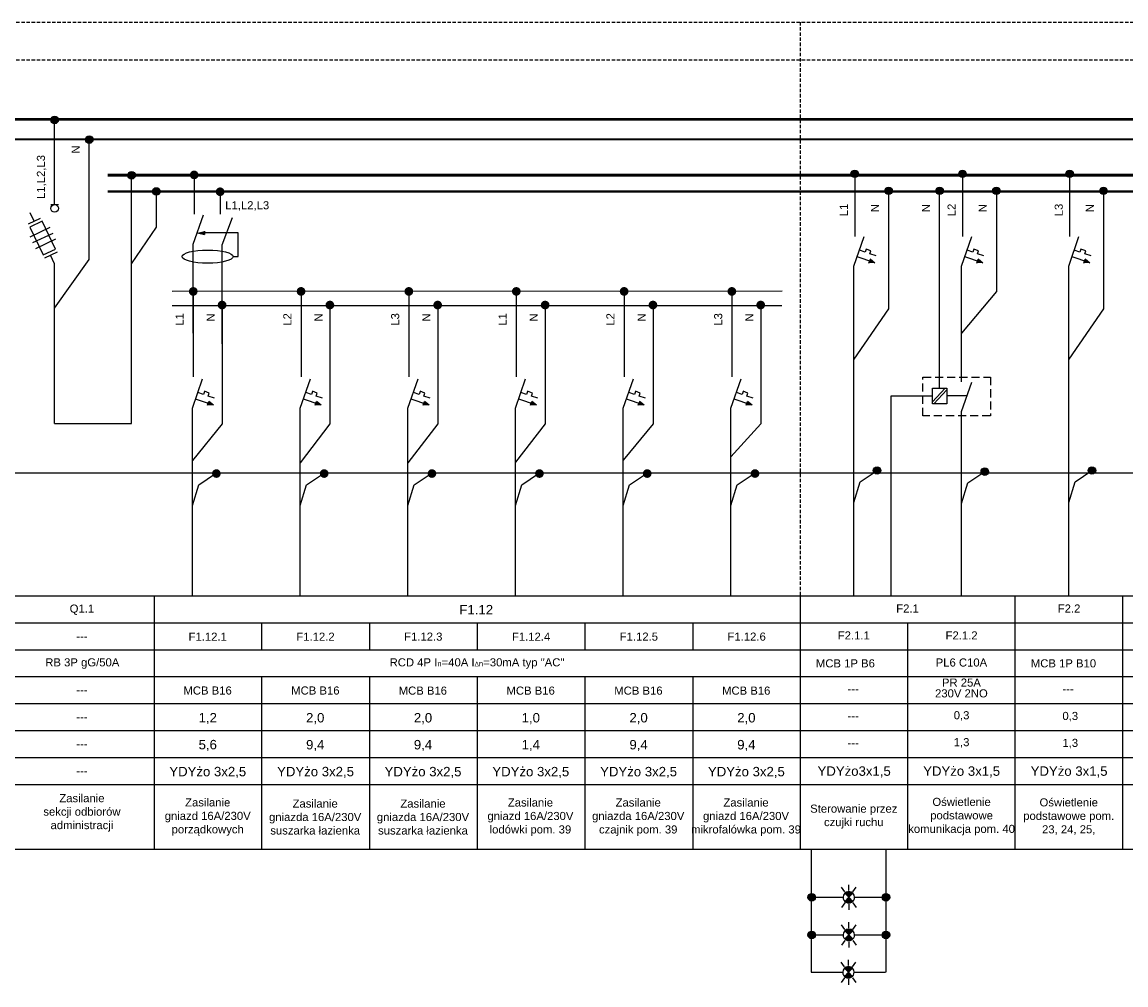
# Model space of a CAD drawing. Header units: millimetres. Extents: x 12 to 1213, y -1133 to 250.
# Tile 5 of 14: x 348 to 553, y -520 to -341. Entities that reach past the tile are written whole.
import ezdxf
from ezdxf.enums import TextEntityAlignment as Align

# ---------------------------------------------------------------- set-up
doc = ezdxf.new("R2010")
doc.units = ezdxf.units.MM
doc.linetypes.add('DASHED', pattern=[0.75, 0.5, -0.25])
doc.linetypes.add('DASHED2', pattern=[9.525, 6.35, -3.175])
for name, color, linetype in [('_IE_Czujki ruchu ośw', 170, 'Continuous'), ('Blok', 7, 'Continuous'), ('XE_opisy', 7, 'Continuous')]:
    doc.layers.add(name, color=color, linetype=linetype)
doc.layers.add('elektryka', color=7, linetype='Continuous', true_color=0x000000)
doc.styles.add('opis_el', font='arial.ttf')
doc.styles.get("Standard").update_dxf_attribs({"font": 'ARIAL.TTF'})
doc.styles.add('STYLE2', font='arial.ttf', dxfattribs={"height": 2.5})

# ---------------------------------------------------------------- blocks, each defined once
blk = doc.blocks.new('Czujka ruchu sufitowa')
at = {"layer": '_IE_Czujki ruchu ośw'}
for points in [[(3278, 380.4), (3285.5, 373), (3278, 365.5, -0.414214)], [(3293, 380.4), (3285.5, 373), (3293, 365.5, 0.414214)]]:
    blk.add_hatch(color=170, dxfattribs=at).paths.add_polyline_path(points)
at = {"layer": '_IE_Czujki ruchu ośw', "color": 170}
for p, q in [((3272.9, 373), (3262.1, 373)), ((3275.3, 380.4), (3266.6, 386.7)), ((3285.5, 373), (3278, 380.4)), ((3278, 365.5), (3285.5, 373)), ((3285.5, 373), (3293, 380.4)), ((3293, 365.5), (3285.5, 373)), ((3295.7, 380.4), (3304.4, 386.7)), ((3298.1, 373), (3308.9, 373)), ((3275.3, 365.5), (3266.6, 359.2)), ((3295.7, 365.5), (3304.4, 359.2))]:
    blk.add_line(p, q, dxfattribs=at)
for start, end in [(90, 270), (270, 90)]:
    blk.add_arc((3285.5, 373), 10.6, start, end, dxfattribs=at)

msp = doc.modelspace()

# ---------------------------------------------------------------- hatches: boundary and pattern name
h = msp.add_hatch(color=256)
h.dxf.hatch_style = 1
edge = h.paths.add_edge_path()
edge.add_arc((354.18, -359.36), 0.7, 0, 360)
h = msp.add_hatch(color=256)
h.dxf.hatch_style = 1
edge = h.paths.add_edge_path()
edge.add_arc((360.63, -363.01), 0.7, 0, 360)
h = msp.add_hatch(color=256)
h.dxf.hatch_style = 1
edge = h.paths.add_edge_path()
edge.add_arc((502.65, -369.37), 0.7, 0, 360)
h = msp.add_hatch(color=256)
h.dxf.hatch_style = 1
edge = h.paths.add_edge_path()
edge.add_arc((522.65, -369.37), 0.7, 0, 360)
h = msp.add_hatch(color=256)
h.dxf.hatch_style = 1
edge = h.paths.add_edge_path()
edge.add_arc((522.65, -369.37), 0.7, 0, 360)
h = msp.add_hatch(color=256)
h.dxf.hatch_style = 1
edge = h.paths.add_edge_path()
edge.add_arc((542.53, -369.37), 0.7, 0, 360)
h = msp.add_hatch(color=256)
h.dxf.hatch_style = 1
edge = h.paths.add_edge_path()
edge.add_arc((368.48, -369.64), 0.7, 0, 360)
h = msp.add_hatch(color=256)
h.dxf.hatch_style = 1
edge = h.paths.add_edge_path()
edge.add_arc((373.08, -372.64), 0.7, 0, 360)
h = msp.add_hatch(color=256)
h.dxf.hatch_style = 1
edge = h.paths.add_edge_path()
edge.add_arc((508.93, -372.52), 0.7, 0, 360)
h = msp.add_hatch(color=256)
h.dxf.hatch_style = 1
edge = h.paths.add_edge_path()
edge.add_arc((508.93, -372.52), 0.7, 0, 360)
h = msp.add_hatch(color=256)
h.dxf.hatch_style = 1
edge = h.paths.add_edge_path()
edge.add_arc((518.4, -372.52), 0.7, 0, 360)
h = msp.add_hatch(color=256)
h.dxf.hatch_style = 1
edge = h.paths.add_edge_path()
edge.add_arc((528.93, -372.52), 0.7, 0, 360)
h = msp.add_hatch(color=256)
h.dxf.hatch_style = 1
edge = h.paths.add_edge_path()
edge.add_arc((528.93, -372.52), 0.7, 0, 360)
h = msp.add_hatch(color=256)
h.dxf.hatch_style = 1
edge = h.paths.add_edge_path()
edge.add_arc((548.81, -372.52), 0.7, 0, 360)
h = msp.add_hatch(color=256)
h.dxf.hatch_style = 1
edge = h.paths.add_edge_path()
edge.add_arc((548.81, -372.52), 0.7, 0, 360)
for points in [[(381.98, -380), (381.98, -380.61), (380.73, -380.31)], [(383.68, -412.32), (382.56, -412.32), (382.8, -411.61)], [(403.68, -412.32), (402.56, -412.32), (402.8, -411.61)], [(423.68, -412.32), (422.56, -412.32), (422.8, -411.61)], [(443.61, -412.32), (442.5, -412.32), (442.74, -411.61)], [(463.61, -412.32), (462.5, -412.32), (462.74, -411.61)], [(483.61, -412.32), (482.5, -412.32), (482.74, -411.61)]]:
    msp.add_hatch(color=256).paths.add_polyline_path(points)
at = {"linetype": 'Continuous'}
for points in [[(379.92, -392, 1), (379.92, -390.37, 1)], [(399.92, -392, 1), (399.92, -390.37, 1)], [(419.92, -392, 1), (419.92, -390.37, 1)], [(439.86, -392, 1), (439.86, -390.37, 1)], [(459.86, -392, 1), (459.86, -390.37, 1)], [(479.86, -392, 1), (479.86, -390.37, 1)], [(385.27, -394.53, 1), (385.27, -392.9, 1)], [(405.27, -394.53, 1), (405.27, -392.9, 1)], [(425.27, -394.53, 1), (425.27, -392.9, 1)], [(445.21, -394.53, 1), (445.21, -392.9, 1)], [(465.21, -394.53, 1), (465.21, -392.9, 1)], [(485.21, -394.53, 1), (485.21, -392.9, 1)], [(384.21, -425.8, 1), (384.21, -424.18, 1)], [(404.21, -425.8, 1), (404.21, -424.18, 1)], [(424.21, -425.8, 1), (424.21, -424.18, 1)], [(444.15, -425.8, 1), (444.15, -424.18, 1)], [(464.15, -425.8, 1), (464.15, -424.18, 1)], [(484.15, -425.8, 1), (484.15, -424.18, 1)]]:
    msp.add_hatch(color=256, dxfattribs=at).paths.add_polyline_path(points)
h = msp.add_hatch(color=256)
h.dxf.hatch_style = 1
edge = h.paths.add_edge_path()
edge.add_arc((506.79, -424.42), 0.7, 0, 360)
h = msp.add_hatch(color=256)
h.dxf.hatch_style = 1
edge = h.paths.add_edge_path()
edge.add_arc((526.79, -424.62), 0.7, 0, 360)
h = msp.add_hatch(color=256)
h.dxf.hatch_style = 1
edge = h.paths.add_edge_path()
edge.add_arc((546.67, -424.42), 0.7, 0, 360)
h = msp.add_hatch(color=256)
h.dxf.hatch_style = 1
edge = h.paths.add_edge_path()
edge.add_arc((494.67, -503.63), 0.7, 0, 360)
h = msp.add_hatch(color=256)
h.dxf.hatch_style = 1
edge = h.paths.add_edge_path()
edge.add_arc((508.44, -503.63), 0.7, 0, 360)
h = msp.add_hatch(color=256)
h.dxf.hatch_style = 1
edge = h.paths.add_edge_path()
edge.add_arc((494.67, -510.61), 0.7, 0, 360)
h = msp.add_hatch(color=256)
h.dxf.hatch_style = 1
edge = h.paths.add_edge_path()
edge.add_arc((508.44, -510.61), 0.7, 0, 360)
at = {"layer": 'elektryka', "linetype": 'Continuous'}
msp.add_hatch(color=7, dxfattribs=at).paths.add_polyline_path([(380.09, -370.38, 1), (380.09, -368.76, 1)])
at = {"layer": 'XE_opisy', "linetype": 'Continuous'}
msp.add_hatch(color=256, dxfattribs=at).paths.add_polyline_path([(384.9, -373.5, 1), (384.9, -371.88, 1)])
at = {"layer": 'XE_opisy'}
for points in [[(506.41, -385.92), (505.29, -385.92), (505.54, -385.21)], [(526.41, -385.92), (525.29, -385.92), (525.54, -385.21)], [(546.29, -385.92), (545.17, -385.92), (545.42, -385.21)]]:
    msp.add_hatch(color=256, dxfattribs=at).paths.add_polyline_path(points)

# ---------------------------------------------------------------- linework, layer by layer
at = {"linetype": 'Continuous'}
for p, q in [((380.09, -369.64), (380.09, -376.88)), ((384.9, -372.64), (384.9, -376.88)), ((379.92, -398.93), (379.92, -382.43)), ((385.29, -400.93), (385.29, -382.47)), ((379.92, -391.47), (379.92, -407.05)), ((399.92, -391.47), (399.92, -407.05)), ((419.92, -391.47), (419.92, -407.05)), ((439.86, -391.47), (439.86, -407.05)), ((459.86, -391.47), (459.86, -407.05)), ((479.86, -391.47), (479.86, -407.05)), ((385.29, -393.78), (385.29, -415.74)), ((405.29, -393.78), (405.29, -415.74)), ((425.29, -393.78), (425.29, -415.74)), ((445.23, -393.78), (445.23, -415.74)), ((465.23, -393.78), (465.23, -415.74)), ((485.23, -393.78), (485.23, -415.74))]:
    msp.add_line(p, q, dxfattribs=at)
for p, q in [((379.92, -382.43), (381.83, -376.96)), ((385.29, -382.57), (387.2, -377.48)), ((380.73, -380.31), (381.98, -380.61)), ((381.98, -380), (381.98, -380.61)), ((388.23, -380.31), (381.98, -380.31)), ((388.23, -384.73), (388.23, -380.31)), ((387.32, -384.73), (388.23, -384.73)), ((376.02, -391.17), (489.22, -391.09)), ((376.02, -393.78), (489.15, -393.78)), ((379.75, -412.88), (381.65, -407.4)), ((399.75, -412.88), (401.65, -407.4)), ((419.75, -412.88), (421.65, -407.4)), ((439.69, -412.88), (441.59, -407.4)), ((459.69, -412.88), (461.59, -407.4)), ((479.69, -412.88), (481.59, -407.4)), ((383.46, -412.24), (380.36, -411.16)), ((381.83, -410.29), (380.79, -409.93)), ((382.02, -409.74), (381.83, -410.29)), ((382.9, -410.05), (382.02, -409.73)), ((382.56, -412.32), (382.81, -411.59)), ((382.71, -410.6), (382.9, -410.05)), ((383.89, -411.01), (382.71, -410.6)), ((383.68, -412.32), (382.8, -411.61)), ((403.46, -412.24), (400.36, -411.16)), ((401.83, -410.29), (400.79, -409.93)), ((402.02, -409.74), (401.83, -410.29)), ((402.9, -410.05), (402.02, -409.73)), ((402.56, -412.32), (402.81, -411.59)), ((402.71, -410.6), (402.9, -410.05)), ((403.89, -411.01), (402.71, -410.6)), ((403.68, -412.32), (402.8, -411.61)), ((423.46, -412.24), (420.36, -411.16)), ((421.83, -410.29), (420.79, -409.93)), ((422.02, -409.74), (421.83, -410.29)), ((422.9, -410.05), (422.02, -409.73)), ((422.56, -412.32), (422.81, -411.59)), ((422.71, -410.6), (422.9, -410.05)), ((423.89, -411.01), (422.71, -410.6)), ((423.68, -412.32), (422.8, -411.61)), ((443.4, -412.24), (440.3, -411.16)), ((441.77, -410.29), (440.73, -409.93)), ((441.96, -409.74), (441.77, -410.29)), ((442.84, -410.05), (441.96, -409.73)), ((442.5, -412.32), (442.75, -411.59)), ((442.65, -410.6), (442.84, -410.05)), ((443.83, -411.01), (442.65, -410.6)), ((443.61, -412.32), (442.74, -411.61)), ((463.4, -412.24), (460.3, -411.16)), ((461.77, -410.29), (460.73, -409.93)), ((461.96, -409.74), (461.77, -410.29)), ((462.84, -410.05), (461.96, -409.73)), ((462.5, -412.32), (462.75, -411.59)), ((462.65, -410.6), (462.84, -410.05)), ((463.83, -411.01), (462.65, -410.6)), ((463.61, -412.32), (462.74, -411.61)), ((483.4, -412.24), (480.3, -411.16)), ((481.77, -410.29), (480.73, -409.93)), ((481.96, -409.74), (481.77, -410.29)), ((482.84, -410.05), (481.96, -409.73)), ((482.5, -412.32), (482.75, -411.59)), ((482.65, -410.6), (482.84, -410.05)), ((483.83, -411.01), (482.65, -410.6)), ((483.61, -412.32), (482.74, -411.61)), ((379.75, -447.75), (379.75, -412.88)), ((399.75, -447.75), (399.75, -412.88)), ((419.75, -447.75), (419.75, -412.88)), ((439.68, -447.75), (439.69, -412.88)), ((459.68, -447.75), (459.69, -412.88)), ((479.68, -447.75), (479.69, -412.88)), ((385.29, -415.74), (379.75, -422.56)), ((405.29, -415.74), (399.75, -423.01)), ((425.29, -415.74), (419.75, -422.97)), ((445.23, -415.74), (439.69, -422.87)), ((465.23, -415.74), (459.69, -422.49)), ((485.23, -415.74), (479.69, -421.91)), ((380.93, -427.07), (384.06, -424.98)), ((400.93, -427.07), (404.06, -424.98)), ((420.93, -427.07), (424.06, -424.98)), ((440.86, -427.07), (444, -424.98)), ((460.86, -427.07), (464, -424.98)), ((480.86, -427.07), (484, -424.98)), ((379.75, -430.93), (380.93, -427.07)), ((399.75, -430.93), (400.93, -427.07)), ((419.75, -430.93), (420.93, -427.07)), ((439.68, -430.93), (440.86, -427.07)), ((459.68, -430.93), (460.86, -427.07)), ((479.68, -430.93), (480.86, -427.07))]:
    msp.add_line(p, q)
at = {"ltscale": 20}
for p, q in [((494.67, -503.63), (500.5, -503.63)), ((502.61, -503.63), (508.46, -503.63)), ((494.67, -510.61), (500.5, -510.61)), ((502.61, -510.61), (508.46, -510.61)), ((494.6, -517.55), (500.43, -517.55)), ((502.54, -517.55), (508.39, -517.55))]:
    msp.add_line(p, q, dxfattribs=at)
for points in [[(354.18, -394.27), (360.63, -385.26), (360.63, -362.56)], [(368.48, -386.1), (373.08, -379.29), (373.08, -372.64)], [(518.4, -409.15), (518.4, -372.37)], [(354.18, -415.73), (354.18, -395.96)], [(509.39, -447.63), (509.39, -410.55), (517.06, -410.55)], [(502.48, -430.36), (503.66, -426.51), (506.79, -424.42)], [(522.48, -430.56), (523.66, -426.7), (526.79, -424.62)], [(542.36, -430.36), (543.53, -426.51), (546.67, -424.42)], [(47.03, -447.68), (712, -447.68)], [(532.42, -494.63), (532.42, -447.63)], [(67.03, -452.68), (712, -452.68)], [(392.6, -452.75), (392.6, -457.75)], [(512.48, -494.63), (512.48, -452.65)], [(47.03, -457.68), (712, -457.68)], [(67.03, -462.68), (712, -462.68)], [(392.6, -462.75), (392.6, -494.75)], [(412.6, -462.75), (412.6, -494.75)], [(432.6, -462.75), (432.6, -494.75)], [(452.6, -462.75), (452.6, -494.75)], [(472.6, -462.75), (472.6, -494.75)], [(47.03, -467.68), (712, -467.68)], [(47.03, -472.68), (712, -472.68)], [(47.03, -477.68), (712, -477.68)], [(47.03, -482.68), (712, -482.68)], [(47.03, -494.68), (712, -494.68)]]:
    msp.add_lwpolyline(points)
at = {"linetype": 'Continuous'}
for points in [[(372.66, -447.73), (372.66, -494.74)], [(412.6, -452.75), (412.6, -457.75)], [(432.6, -452.75), (432.6, -457.75)], [(452.6, -452.75), (452.6, -457.75)], [(472.6, -452.75), (472.6, -457.75)], [(412.6, -462.75), (412.6, -494.75)], [(432.6, -462.75), (432.6, -494.75)], [(452.6, -462.75), (452.6, -494.75)], [(472.6, -462.75), (472.6, -494.75)]]:
    msp.add_lwpolyline(points, dxfattribs=at)
for centre in [(354.18, -359.36), (360.63, -363.01), (502.65, -369.37), (522.65, -369.37), (522.65, -369.37), (542.53, -369.37), (368.48, -369.64), (373.08, -372.64), (508.93, -372.52), (508.93, -372.52), (518.4, -372.52), (528.93, -372.52), (528.93, -372.52), (548.81, -372.52), (548.81, -372.52), (506.79, -424.42), (526.79, -424.62), (546.67, -424.42), (494.67, -503.63), (508.44, -503.63), (494.67, -510.61), (508.44, -510.61)]:
    msp.add_circle(centre, 0.7)
msp.add_ellipse((382.58, -384.73), major_axis=(-4.73, 0), ratio=0.258872)
at = {"layer": 'Blok', "linetype": 'DASHED2', "ltscale": 0.1}
for p, q in [((47.03, -341.2), (712, -341.2)), ((47.03, -348.2), (712, -348.2))]:
    msp.add_line(p, q, dxfattribs=at)
at = {"layer": 'Blok'}
for points, const_width in [([(47.03, -359.25), (712, -359.25)], 0.55), ([(47.03, -362.98), (712, -362.98)], 0.4), ([(364.05, -369.64), (652, -369.64)], 0.55), ([(364.05, -372.64), (652, -372.64)], 0.4), ([(47.03, -424.91), (712, -424.91)], 0.25)]:
    msp.add_lwpolyline(points, dxfattribs=dict(at, const_width=const_width))
at = {"layer": 'elektryka', "color": 7, "linetype": 'Continuous'}
for p, q in [((354.18, -375.07), (354.18, -359.91)), ((350.4, -378.18), (349.65, -376.6)), ((354.18, -386.05), (353.43, -384.48)), ((354.18, -395.96), (354.18, -386.05))]:
    msp.add_line(p, q, dxfattribs=at)
at = {"layer": 'elektryka', "color": 7}
for p, q in [((353.47, -375.07), (354.89, -375.07)), ((351.53, -377.64), (349.28, -378.72)), ((354.66, -383.88), (352.31, -385.01)), ((519.45, -409.15), (517.06, -411.7)), ((519.75, -409.47), (517.36, -412.02)), ((522.48, -413.49), (524.39, -408.01)), ((494.6, -494.63), (494.6, -517.55)), ((508.44, -494.63), (508.44, -517.55))]:
    msp.add_line(p, q, dxfattribs=at)
at = {"layer": 'elektryka', "color": 2}
for p, q in [((353.32, -379.32), (349.59, -381.11)), ((353.85, -380.41), (350.12, -382.2)), ((354.37, -381.5), (350.64, -383.29))]:
    msp.add_line(p, q, dxfattribs=at)
at = {"layer": 'elektryka', "color": 7, "linetype": 'DASHED', "ltscale": 3}
for p, q in [((515.31, -407.1), (527.83, -407.1)), ((515.31, -414.29), (515.31, -407.1)), ((527.83, -407.1), (527.83, -414.29)), ((527.83, -414.29), (515.31, -414.29))]:
    msp.add_line(p, q, dxfattribs=at)
at = {"layer": 'elektryka', "color": 7, "ltscale": 3}
for p, q in [((517.06, -412.02), (517.06, -409.15)), ((517.06, -409.15), (519.75, -409.15)), ((519.75, -409.15), (519.75, -412.02)), ((523.42, -410.55), (519.76, -410.55)), ((519.75, -412.02), (517.06, -412.02))]:
    msp.add_line(p, q, dxfattribs=at)
at = {"layer": 'elektryka', "color": 7, "linetype": 'Continuous'}
for points in [[(368.48, -415.73), (368.48, -369.64)], [(354.18, -415.73), (368.48, -415.73)]]:
    msp.add_lwpolyline(points, dxfattribs=at)
msp.add_lwpolyline([(354.36, -383.33), (351.88, -378.18), (349.6, -379.28), (352.07, -384.43)], close=True, dxfattribs=at)
at = {"layer": 'elektryka', "color": 7}
msp.add_circle((354.18, -375.78), 0.71, dxfattribs=at)
at = {"layer": 'XE_opisy', "linetype": 'DASHED2', "ltscale": 0.1}
msp.add_line((492.54, -341.21), (492.54, -447.68), dxfattribs=at)
at = {"layer": 'XE_opisy', "linetype": 'Continuous'}
for p, q in [((502.65, -369.37), (502.65, -381)), ((522.65, -369.37), (522.65, -381)), ((542.53, -369.37), (542.53, -381)), ((508.93, -372.37), (508.93, -394.45)), ((528.93, -372.37), (528.93, -391.18)), ((548.81, -372.37), (548.81, -394.45)), ((502.48, -447.63), (502.48, -386.48)), ((522.48, -407.99), (522.48, -386.48)), ((542.36, -447.63), (542.36, -386.48)), ((522.48, -447.63), (522.48, -413.48))]:
    msp.add_line(p, q, dxfattribs=at)
at = {"layer": 'XE_opisy'}
for p, q in [((502.48, -386.48), (504.39, -381)), ((522.48, -386.48), (524.39, -381)), ((542.36, -386.48), (544.26, -381)), ((506.19, -385.84), (503.09, -384.76)), ((504.56, -383.89), (503.52, -383.53)), ((504.75, -383.35), (504.56, -383.89)), ((505.63, -383.65), (504.75, -383.33)), ((505.44, -384.2), (505.63, -383.65)), ((506.62, -384.61), (505.44, -384.2)), ((526.19, -385.84), (523.09, -384.76)), ((524.56, -383.89), (523.52, -383.53)), ((524.75, -383.35), (524.56, -383.89)), ((525.63, -383.65), (524.75, -383.33)), ((525.44, -384.2), (525.63, -383.65)), ((526.62, -384.61), (525.44, -384.2)), ((546.07, -385.84), (542.97, -384.76)), ((544.44, -383.89), (543.4, -383.53)), ((544.63, -383.35), (544.44, -383.89)), ((545.51, -383.65), (544.63, -383.33)), ((545.32, -384.2), (545.51, -383.65)), ((546.5, -384.61), (545.32, -384.2)), ((505.29, -385.92), (505.55, -385.19)), ((506.41, -385.92), (505.54, -385.21)), ((525.29, -385.92), (525.55, -385.19)), ((526.41, -385.92), (525.54, -385.21)), ((545.17, -385.92), (545.42, -385.19)), ((546.29, -385.92), (545.42, -385.21)), ((528.93, -391.18), (522.48, -398.95)), ((508.93, -394.45), (502.48, -403.79)), ((548.81, -394.45), (542.36, -403.79))]:
    msp.add_line(p, q, dxfattribs=at)
at = {"layer": 'XE_opisy', "linetype": 'Continuous'}
for points in [[(492.54, -447.74), (492.54, -494.74)], [(552.35, -447.68), (552.35, -494.63)]]:
    msp.add_lwpolyline(points, dxfattribs=at)

# ---------------------------------------------------------------- block references
at = {"layer": '_IE_Czujki ruchu ośw', "xscale": 0.1, "yscale": 0.1, "zscale": 0.1, "rotation": 270}
for p in [(464.26, -175.08), (464.26, -182.06), (464.19, -189)]:
    msp.add_blockref('Czujka ruchu sufitowa', p, dxfattribs=at)

# ---------------------------------------------------------------- texts
at = {"linetype": 'Continuous', "style": 'opis_el'}
msp.add_text('L1,L2,L3', height=1.5, dxfattribs=at).set_placement((385.85, -375.95))
at = {"linetype": 'Continuous', "style": 'STYLE2'}
for s, p in [('F1.12.1', (382.6, -455.25)), ('F1.12.2', (402.6, -455.25)), ('F1.12.3', (422.6, -455.25)), ('F1.12.4', (442.6, -455.25)), ('F1.12.5', (462.6, -455.25)), ('F1.12.6', (482.6, -455.25)), ('MCB B16', (382.58, -465.25)), ('MCB B16', (402.58, -465.25)), ('MCB B16', (422.52, -465.27)), ('MCB B16', (442.52, -465.27)), ('MCB B16', (462.52, -465.27)), ('MCB B16', (482.52, -465.27))]:
    msp.add_text(s, height=1.5, dxfattribs=at).set_placement(p, align=Align.MIDDLE)
at = {"char_height": 1.5, "attachment_point": 1, "rotation": 90}
for s, heights, insert in [('\\pxql;N', [-2], (357.35, -365.63)), ('\\pxql;L1,L2,L3', [-2.4], (350.9, -374.03)), ('\\pxql;L1', [0], (499.88, -377.24)), ('\\pxql;N', [-2], (505.65, -376.48)), ('\\pxql;N', [-2], (515.12, -376.48)), ('\\pxql;L2', [0], (519.88, -377.24)), ('\\pxql;N', [-2], (525.65, -376.48)), ('\\pxql;L3', [0], (539.75, -377.24)), ('\\pxql;N', [-2], (545.53, -376.48)), ('\\pxql;L1', [-2.01], (376.63, -397.55)), ('\\pxql;N', [-2], (382.41, -396.78)), ('\\pxql;L2', [-2.01], (396.63, -397.55)), ('\\pxql;N', [-2], (402.41, -396.78)), ('\\pxql;L3', [-2.04], (416.63, -397.55)), ('\\pxql;N', [-2], (422.41, -396.78)), ('\\pxql;L1', [-2.01], (436.57, -397.55)), ('\\pxql;N', [-2], (442.35, -396.78)), ('\\pxql;L2', [-2.01], (456.57, -397.55)), ('\\pxql;N', [-2], (462.35, -396.78)), ('\\pxql;L3', [-2.04], (476.57, -397.55)), ('\\pxql;N', [-2], (482.35, -396.78))]:
    msp.add_mtext_dynamic_manual_height_columns(s, width=11.1231, gutter_width=12.5, heights=heights, dxfattribs=dict(at, insert=insert))
at = {"color": 7, "char_height": 1.5, "attachment_point": 5, "style": 'opis_el'}
for s, insert, width in [('\\pxqc;{\\fArial|b0|i0|c238|p34;\\C256;Q1.1}', (359.26, -450.26), 26.8038), ('\\pxqc;{\\fArial|b0|i0|c238|p34;\\C256;RB 3P gG/50A}', (359.33, -460.25), 20)]:
    msp.add_mtext(s, dxfattribs=dict(at, insert=insert, width=width))
at = {"char_height": 1.5}
for s, insert, width, attachment_point in [('\\pxqc;F2.1', (492.48, -449.28), 39.9391, 1), ('\\pxqc;F2.2', (532.36, -449.28), 20.1219, 1), ('\\pxqc;F2.1.1', (492.48, -454.28), 20, 1), ('\\pxqc;F2.1.2', (512.48, -454.28), 20, 1), ('RCD 4P I{\\H0.6861x;n\\H1.458x;=40A I\\H0.5719x;Δ\\H1.2x;n\\H1.458x;=30mA typ "AC"}', (432.57, -460.25), 119.9391, 5), ('\\pxqc;0,3', (512.48, -469.09), 20, 1), ('\\pxqc;1,3', (512.48, -474.09), 20, 1), ('\\A1;\\pxqc;{\\C7;Oświetlenie\\Ppodstawowe \\Pkomunikacja pom. 40}', (522.48, -488.65), 20, 5), ('\\pxqc;{\\C7;Oświetlenie podstawowe pom. \\P23, 24, 25,}', (542.36, -488.65), 20, 5), ('\\pxqc;{\\C7;Sterowanie przez czujki ruchu\\P}', (502.48, -488.65), 20, 5)]:
    msp.add_mtext(s, dxfattribs=dict(at, insert=insert, width=width, attachment_point=attachment_point))
at = {"char_height": 1.5, "attachment_point": 1}
for s, width, heights, insert in [('\\pxqc;---', 26.8135, [-1.75], (345.85, -454.41)), ('\\pxqc;---', 26.8135, [-1.75], (345.85, -464.4)), ('\\pxqc;---', 26.8135, [-1.75], (345.85, -469.4)), ('\\pxqc;---', 26.8135, [-1.75], (345.85, -474.4)), ('\\pxqc;---', 26.8135, [-1.75], (345.85, -479.41)), ('\\pxqc;Zasilanie \\Psekcji odbiorów \\Padministracji', 26.8038, [-8.11], (345.86, -484.48))]:
    msp.add_mtext_dynamic_manual_height_columns(s, width=width, gutter_width=12.5, heights=heights, dxfattribs=dict(at, insert=insert))
at = {"char_height": 1.5, "attachment_point": 1, "style": 'STYLE2'}
for s, insert, width in [('MCB 1P B6', (495.45, -459.46), 14.0191), ('\\pxqc;PL6 C10A', (512.48, -459.3), 19.9391), ('MCB 1P B10', (535.33, -459.46), 14.0191), ('\\pxsm0.8,qc;PR 25A \\P230V 2NO', (512.48, -463.03), 19.9391), ('---', (501.32, -464.22), 2.366), ('---', (541.19, -464.22), 2.366), ('---', (501.32, -469.22), 2.366), ('0,3', (541.19, -469.22), 2.366), ('---', (501.32, -474.22), 2.366), ('1,3', (541.19, -474.22), 2.366)]:
    msp.add_mtext(s, dxfattribs=dict(at, insert=insert, width=width))
at = {"linetype": 'Continuous', "char_height": 1.5, "width": 20, "attachment_point": 5, "style": 'STYLE2'}
for s, insert in [('\\A1;{\\fArial|b0|i0|c238|p34;Zasilanie\\Pgniazd 16A/230V\\Pporządkowych}', (382.6, -488.74)), ('\\A1;{\\fArial|b0|i0|c238|p34;Zasilanie\\Pgniazda 16A/230V\\Psuszarka łazienka}', (402.54, -488.74)), ('\\A1;{\\fArial|b0|i0|c238|p34;Zasilanie\\Pgniazda 16A/230V\\Psuszarka łazienka}', (422.54, -488.74)), ('\\A1;{\\fArial|b0|i0|c238|p34;Zasilanie\\Pgniazd 16A/230V\\Plodówki pom. 39}', (442.48, -488.76)), ('\\A1;{\\fArial|b0|i0|c238|p34;Zasilanie\\Pgniazda 16A/230V\\Pczajnik pom. 39}', (462.48, -488.76)), ('\\A1;{\\fArial|b0|i0|c238|p34;Zasilanie\\Pgniazd 16A/230V\\Pmikrofalówka pom. 39}', (482.48, -488.76))]:
    msp.add_mtext(s, dxfattribs=dict(at, insert=insert))
at = {"layer": 'XE_opisy', "linetype": 'Continuous', "style": 'STYLE2'}
msp.add_text('F1.12', height=1.75, dxfattribs=at).set_placement((432.43, -450.25), align=Align.MIDDLE_CENTER)
at = {"layer": 'XE_opisy', "linetype": 'Continuous', "char_height": 1.75, "attachment_point": 1, "style": 'STYLE2'}
for s, heights, insert in [('\\pxqc;1,2', [0], (372.61, -469.42)), ('\\pxqc;2,0', [0], (392.55, -469.43)), ('\\pxqc;2,0', [0], (412.55, -469.43)), ('\\pxqc;1,0', [0], (432.55, -469.43)), ('\\pxqc;2,0', [0], (452.55, -469.43)), ('\\pxqc;2,0', [0], (472.55, -469.43)), ('\\pxqc;5,6', [0], (372.61, -474.42)), ('\\pxqc;9,4', [0], (392.55, -474.43)), ('\\pxqc;9,4', [0], (412.55, -474.43)), ('\\pxqc;1,4', [0], (432.55, -474.43)), ('\\pxqc;9,4', [0], (452.55, -474.43)), ('\\pxqc;9,4', [0], (472.55, -474.43)), ('\\pxqc;{\\fArial|b0|i0|c238|p34;YDYżo 3x2,5}', [0], (372.61, -479.42)), ('\\pxqc;{\\fArial|b0|i0|c238|p34;YDYżo 3x2,5}', [0], (392.61, -479.42)), ('\\pxqc;{\\fArial|b0|i0|c238|p34;YDYżo 3x2,5}', [0], (412.55, -479.43)), ('\\pxqc;{\\fArial|b0|i0|c238|p34;YDYżo 3x2,5}', [0], (432.55, -479.43)), ('\\pxqc;{\\fArial|b0|i0|c238|p34;YDYżo 3x2,5}', [0], (452.55, -479.43)), ('\\pxqc;{\\fArial|b0|i0|c238|p34;YDYżo 3x2,5}', [0], (472.55, -479.43)), ('\\pxqc;{\\fArial|b0|i0|c238|p34;YDYżo3x1,5}', [-2.1], (492.55, -479.33)), ('\\pxqc;{\\fArial|b0|i0|c238|p34;YDYżo 3x1,5}', [0], (512.49, -479.33)), ('\\pxqc;{\\fArial|b0|i0|c238|p34;YDYżo 3x1,5}', [0], (532.43, -479.33))]:
    msp.add_mtext_dynamic_manual_height_columns(s, width=20, gutter_width=12.5, heights=heights, dxfattribs=dict(at, insert=insert))

doc.saveas('drawing.dxf')
